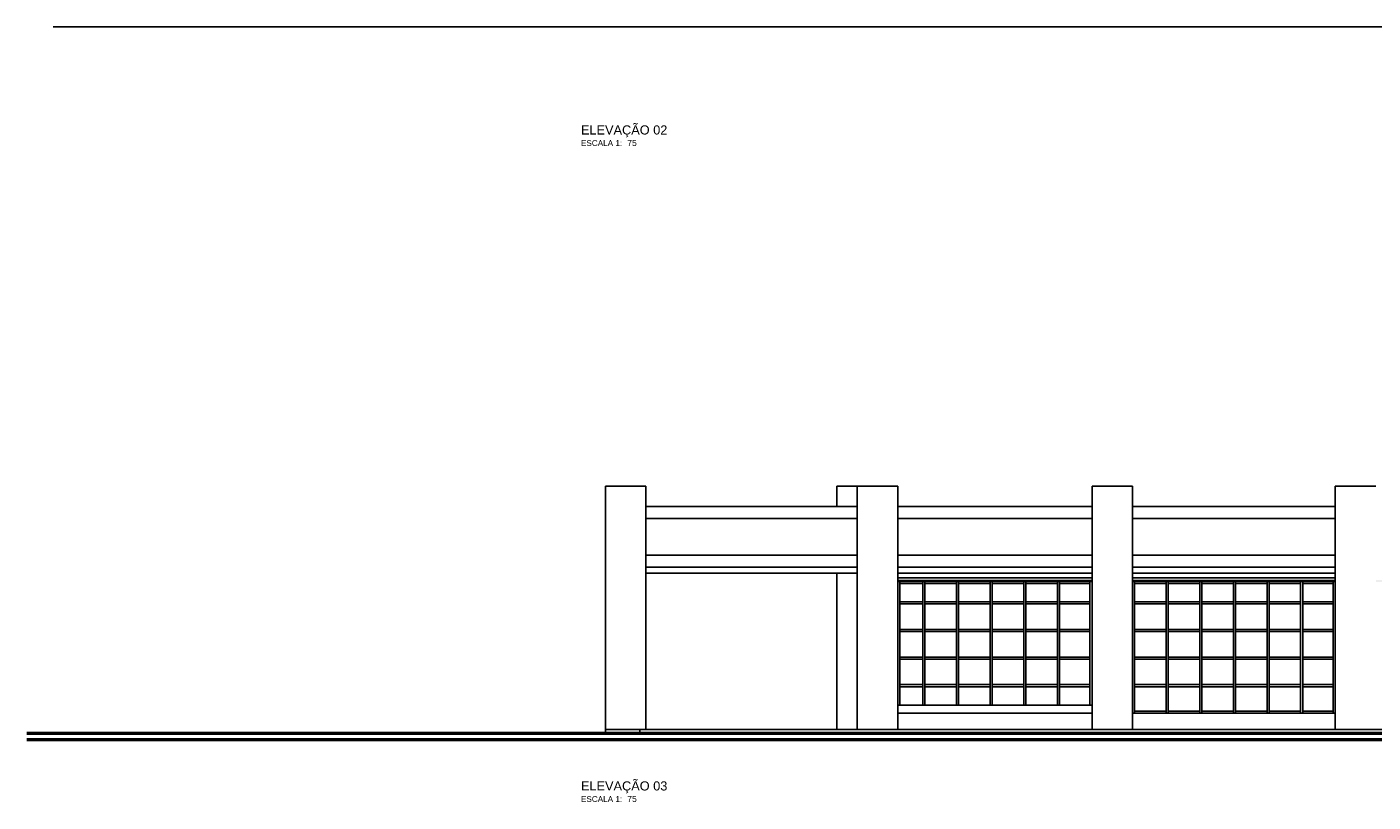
# Model space of a CAD drawing. Extents: x -1871179.9 to -1871093.9, y 2848219.4 to 2848260.8.
# Tile 1 of 12: x -1871179.9 to -1871146.7, y 2848219.4 to 2848238.5. Entities that reach past the tile are written whole.
import ezdxf

# ---------------------------------------------------------------- set-up
doc = ezdxf.new("R2010")
doc.units = 0
doc.header["$MEASUREMENT"] = 0
doc.layers.get('0').update_dxf_attribs({"linetype": 'CONTINUOUS'})
doc.layers.add('K-NV2-ARQ-TXT-NOM', color=4, linetype='CONTINUOUS')
doc.styles.add('ARIAL', font='arial.ttf')
doc.styles.add('Romans', font='romans.shx')

# ---------------------------------------------------------------- blocks, each defined once
blk = doc.blocks.new('IND_TITLULO PLANTAS')
at = {"color": 2, "insert": (0, -0.145), "char_height": 0.15, "width": 1.35886, "attachment_point": 1, "style": 'Romans'}
blk.add_mtext('{\\fArial|b0|i0|c0|p34;ESCALA 1:}', dxfattribs=at)
at = {"style": 'ARIAL'}
blk.add_attdef('TITULO', (0, 0), '', height=0.3, dxfattribs=at)
at = {"color": 2, "style": 'Romans'}
blk.add_attdef('XX', (1.191, -0.295), '', height=0.15, dxfattribs=at)
blk = doc.blocks.new('A$C59DE6BCA')
h = blk.add_hatch(color=0)
h.paths.add_polyline_path([(-28730, -2350), (-28730, -2330), (-33450, -2330), (-33450, -2350), (-28739, -2350)], flags=0)
h.paths.add_polyline_path([(-51240, -2350), (-46450, -2350), (-46450, -2330), (-51240, -2330)], flags=0)
h.paths.add_polyline_path([(-45450, -2350), (-40450, -2350), (-40450, -2330), (-45450, -2330)], flags=0)
h.paths.add_polyline_path([(-35305, -2350), (-34450, -2350), (-34450, -2330), (-39450, -2330), (-39450, -2350), (-36085, -2350)], flags=0)
at = {"color": 0}
for p, q in [((-57450, 0), (-58450, 0)), ((-58450, 0), (-58450, -6000)), ((-57450, -6000), (-57450, 0)), ((-51240, 0), (-52740, 0)), ((-52740, -500), (-52740, 0)), ((-52240, 0), (-52240, -6000)), ((-51240, 0), (-51240, -6000)), ((-46450, -6000), (-46450, 0)), ((-45450, 0), (-46450, 0)), ((-45450, -6000), (-45450, 0)), ((-40450, -6000), (-40450, 0)), ((-39450, 0), (-40450, 0)), ((-57450, -500), (-52240, -500)), ((-51240, -500), (-46450, -500)), ((-45450, -500), (-40450, -500)), ((-57450, -800), (-52240, -800)), ((-51240, -800), (-46450, -800)), ((-45450, -800), (-40450, -800)), ((-52240, -1700), (-57450, -1700)), ((-46450, -1700), (-51240, -1700)), ((-40450, -1700), (-45450, -1700)), ((-57450, -2000), (-52240, -2000)), ((-52240, -2150), (-57450, -2150)), ((-52740, -6000), (-52740, -2150)), ((-51240, -2000), (-46450, -2000)), ((-46450, -2150), (-51240, -2150)), ((-51240, -2260), (-46450, -2260)), ((-45450, -2000), (-40450, -2000)), ((-40450, -2150), (-45450, -2150)), ((-45450, -2260), (-40450, -2260)), ((-51240, -2330), (-46450, -2330)), ((-51240, -2350), (-51190, -2350)), ((-51190, -2400), (-51190, -2350)), ((-50625, -2350), (-51190, -2350)), ((-51190, -2350), (-51190, -2400)), ((-50625, -2400), (-51190, -2400)), ((-51190, -2400), (-51190, -2855)), ((-50625, -2350), (-50625, -2400)), ((-50625, -2350), (-50575, -2350)), ((-50625, -2350), (-50625, -2400)), ((-50625, -2855), (-50625, -2400)), ((-50575, -2400), (-50575, -2350)), ((-49795, -2350), (-50575, -2350)), ((-50575, -2350), (-50575, -2400)), ((-49795, -2400), (-50575, -2400)), ((-50575, -2400), (-50575, -2855)), ((-49795, -2350), (-49795, -2400)), ((-49795, -2350), (-49745, -2350)), ((-49795, -2350), (-49795, -2400)), ((-49795, -2855), (-49795, -2400)), ((-49745, -2400), (-49745, -2350)), ((-48965, -2350), (-49745, -2350)), ((-49745, -2350), (-49745, -2400)), ((-48965, -2400), (-49745, -2400)), ((-49745, -2400), (-49745, -2855)), ((-48965, -2350), (-48965, -2400)), ((-48965, -2350), (-48915, -2350)), ((-48965, -2350), (-48965, -2400)), ((-48965, -2855), (-48965, -2400)), ((-48915, -2400), (-48915, -2350)), ((-48135, -2350), (-48915, -2350)), ((-48915, -2350), (-48915, -2400)), ((-48135, -2400), (-48915, -2400)), ((-48915, -2400), (-48915, -2855)), ((-48135, -2350), (-48135, -2400)), ((-48135, -2350), (-48085, -2350)), ((-48135, -2350), (-48135, -2400)), ((-48135, -2855), (-48135, -2400)), ((-48085, -2400), (-48085, -2350)), ((-47305, -2350), (-48085, -2350)), ((-48085, -2350), (-48085, -2400)), ((-47305, -2400), (-48085, -2400)), ((-48085, -2400), (-48085, -2855)), ((-47305, -2350), (-47305, -2400)), ((-47305, -2350), (-47255, -2350)), ((-47305, -2350), (-47305, -2400)), ((-47305, -2855), (-47305, -2400)), ((-47255, -2400), (-47255, -2350)), ((-46500, -2350), (-47255, -2350)), ((-47255, -2350), (-47255, -2400)), ((-46500, -2400), (-47255, -2400)), ((-47255, -2400), (-47255, -2855)), ((-46500, -2350), (-46450, -2350)), ((-46500, -2400), (-46500, -2350)), ((-46500, -2350), (-46500, -2400)), ((-46500, -2855), (-46500, -2400)), ((-45450, -2330), (-40450, -2330)), ((-45450, -2350), (-45400, -2350)), ((-45400, -2400), (-45400, -2350)), ((-44625, -2350), (-45400, -2350)), ((-45400, -2350), (-45400, -2400)), ((-44625, -2400), (-45400, -2400)), ((-45400, -2400), (-45400, -2855)), ((-44625, -2350), (-44625, -2400)), ((-44625, -2350), (-44575, -2350)), ((-44625, -2350), (-44625, -2400)), ((-44625, -2855), (-44625, -2400)), ((-44575, -2400), (-44575, -2350)), ((-43795, -2350), (-44575, -2350)), ((-44575, -2350), (-44575, -2400)), ((-43795, -2400), (-44575, -2400)), ((-44575, -2400), (-44575, -2855)), ((-43795, -2350), (-43795, -2400)), ((-43795, -2350), (-43745, -2350)), ((-43795, -2350), (-43795, -2400)), ((-43795, -2855), (-43795, -2400)), ((-43745, -2400), (-43745, -2350)), ((-42965, -2350), (-43745, -2350)), ((-43745, -2350), (-43745, -2400)), ((-42965, -2400), (-43745, -2400)), ((-43745, -2400), (-43745, -2855)), ((-42965, -2350), (-42965, -2400)), ((-42965, -2350), (-42915, -2350)), ((-42965, -2350), (-42965, -2400)), ((-42965, -2855), (-42965, -2400)), ((-42915, -2400), (-42915, -2350)), ((-42135, -2350), (-42915, -2350)), ((-42915, -2350), (-42915, -2400)), ((-42135, -2400), (-42915, -2400)), ((-42915, -2400), (-42915, -2855)), ((-42135, -2350), (-42135, -2400)), ((-42135, -2350), (-42085, -2350)), ((-42135, -2350), (-42135, -2400)), ((-42135, -2855), (-42135, -2400)), ((-42085, -2400), (-42085, -2350)), ((-41305, -2350), (-42085, -2350)), ((-42085, -2350), (-42085, -2400)), ((-41305, -2400), (-42085, -2400)), ((-42085, -2400), (-42085, -2855)), ((-41305, -2350), (-41305, -2400)), ((-41305, -2350), (-41255, -2350)), ((-41305, -2350), (-41305, -2400)), ((-41305, -2855), (-41305, -2400)), ((-41255, -2400), (-41255, -2350)), ((-40500, -2350), (-41255, -2350)), ((-41255, -2350), (-41255, -2400)), ((-40500, -2400), (-41255, -2400)), ((-41255, -2400), (-41255, -2855)), ((-40500, -2350), (-40450, -2350)), ((-40500, -2400), (-40500, -2350)), ((-40500, -2350), (-40500, -2400)), ((-40500, -2855), (-40500, -2400)), ((-51190, -2855), (-50625, -2855)), ((-51190, -2855), (-51190, -2880)), ((-51190, -2905), (-51190, -2855)), ((-51190, -2880), (-51190, -2905)), ((-50625, -2905), (-51190, -2905)), ((-51190, -2905), (-51190, -3535)), ((-50625, -2855), (-50625, -2880)), ((-50625, -2855), (-50625, -2905)), ((-50625, -2880), (-50625, -2905)), ((-50625, -3535), (-50625, -2905)), ((-50575, -2855), (-49795, -2855)), ((-50575, -2855), (-50575, -2880)), ((-50575, -2905), (-50575, -2855)), ((-50575, -2880), (-50575, -2905)), ((-49795, -2905), (-50575, -2905)), ((-50575, -2905), (-50575, -3535)), ((-49795, -2855), (-49795, -2880)), ((-49795, -2855), (-49795, -2905)), ((-49795, -2880), (-49795, -2905)), ((-49795, -3535), (-49795, -2905)), ((-49745, -2855), (-48965, -2855)), ((-49745, -2855), (-49745, -2880)), ((-49745, -2905), (-49745, -2855)), ((-49745, -2880), (-49745, -2905)), ((-48965, -2905), (-49745, -2905)), ((-49745, -2905), (-49745, -3535)), ((-48965, -2855), (-48965, -2880)), ((-48965, -2855), (-48965, -2905)), ((-48965, -2880), (-48965, -2905)), ((-48965, -3535), (-48965, -2905)), ((-48915, -2855), (-48135, -2855)), ((-48915, -2855), (-48915, -2880)), ((-48915, -2905), (-48915, -2855)), ((-48915, -2880), (-48915, -2905)), ((-48135, -2905), (-48915, -2905)), ((-48915, -2905), (-48915, -3535)), ((-48135, -2855), (-48135, -2880)), ((-48135, -2855), (-48135, -2905)), ((-48135, -2880), (-48135, -2905)), ((-48135, -3535), (-48135, -2905)), ((-48085, -2855), (-47305, -2855)), ((-48085, -2855), (-48085, -2880)), ((-48085, -2905), (-48085, -2855)), ((-48085, -2880), (-48085, -2905)), ((-47305, -2905), (-48085, -2905)), ((-48085, -2905), (-48085, -3535)), ((-47305, -2855), (-47305, -2880)), ((-47305, -2855), (-47305, -2905)), ((-47305, -2880), (-47305, -2905)), ((-47305, -3535), (-47305, -2905)), ((-47255, -2855), (-46500, -2855)), ((-47255, -2855), (-47255, -2880)), ((-47255, -2905), (-47255, -2855)), ((-47255, -2880), (-47255, -2905)), ((-46500, -2905), (-47255, -2905)), ((-47255, -2905), (-47255, -3535)), ((-46500, -2880), (-46500, -2855)), ((-46500, -2855), (-46500, -2905)), ((-46500, -2905), (-46500, -2880)), ((-46500, -3535), (-46500, -2905)), ((-45400, -2855), (-44625, -2855)), ((-45400, -2855), (-45400, -2880)), ((-45400, -2905), (-45400, -2855)), ((-45400, -2880), (-45400, -2905)), ((-44625, -2905), (-45400, -2905)), ((-45400, -2905), (-45400, -3535)), ((-44625, -2855), (-44625, -2880)), ((-44625, -2855), (-44625, -2905)), ((-44625, -2880), (-44625, -2905)), ((-44625, -3535), (-44625, -2905)), ((-44575, -2855), (-43795, -2855)), ((-44575, -2855), (-44575, -2880)), ((-44575, -2905), (-44575, -2855)), ((-44575, -2880), (-44575, -2905)), ((-43795, -2905), (-44575, -2905)), ((-44575, -2905), (-44575, -3535)), ((-43795, -2855), (-43795, -2880)), ((-43795, -2855), (-43795, -2905)), ((-43795, -2880), (-43795, -2905)), ((-43795, -3535), (-43795, -2905)), ((-43745, -2855), (-42965, -2855)), ((-43745, -2855), (-43745, -2880)), ((-43745, -2905), (-43745, -2855)), ((-43745, -2880), (-43745, -2905)), ((-42965, -2905), (-43745, -2905)), ((-43745, -2905), (-43745, -3535)), ((-42965, -2855), (-42965, -2880)), ((-42965, -2855), (-42965, -2905)), ((-42965, -2880), (-42965, -2905)), ((-42965, -3535), (-42965, -2905)), ((-42915, -2855), (-42135, -2855)), ((-42915, -2855), (-42915, -2880)), ((-42915, -2905), (-42915, -2855)), ((-42915, -2880), (-42915, -2905)), ((-42135, -2905), (-42915, -2905)), ((-42915, -2905), (-42915, -3535)), ((-42135, -2855), (-42135, -2880)), ((-42135, -2855), (-42135, -2905)), ((-42135, -2880), (-42135, -2905)), ((-42135, -3535), (-42135, -2905)), ((-42085, -2855), (-41305, -2855)), ((-42085, -2855), (-42085, -2880)), ((-42085, -2905), (-42085, -2855)), ((-42085, -2880), (-42085, -2905)), ((-41305, -2905), (-42085, -2905)), ((-42085, -2905), (-42085, -3535)), ((-41305, -2855), (-41305, -2880)), ((-41305, -2855), (-41305, -2905)), ((-41305, -2880), (-41305, -2905)), ((-41305, -3535), (-41305, -2905)), ((-41255, -2855), (-40500, -2855)), ((-41255, -2855), (-41255, -2880)), ((-41255, -2905), (-41255, -2855)), ((-41255, -2880), (-41255, -2905)), ((-40500, -2905), (-41255, -2905)), ((-41255, -2905), (-41255, -3535)), ((-40500, -2880), (-40500, -2855)), ((-40500, -2855), (-40500, -2905)), ((-40500, -2905), (-40500, -2880)), ((-40500, -3535), (-40500, -2905)), ((-51190, -3535), (-50625, -3535)), ((-51190, -3535), (-51190, -3560)), ((-51190, -3585), (-51190, -3535)), ((-51190, -3560), (-51190, -3585)), ((-50625, -3585), (-51190, -3585)), ((-51190, -3585), (-51190, -4215)), ((-50625, -3535), (-50625, -3560)), ((-50625, -3535), (-50625, -3585)), ((-50625, -3560), (-50625, -3585)), ((-50625, -4215), (-50625, -3585)), ((-50575, -3535), (-49795, -3535)), ((-50575, -3535), (-50575, -3560)), ((-50575, -3585), (-50575, -3535)), ((-50575, -3560), (-50575, -3585)), ((-49795, -3585), (-50575, -3585)), ((-50575, -3585), (-50575, -4215)), ((-49795, -3535), (-49795, -3560)), ((-49795, -3535), (-49795, -3585)), ((-49795, -3560), (-49795, -3585)), ((-49795, -4215), (-49795, -3585)), ((-49745, -3535), (-48965, -3535)), ((-49745, -3535), (-49745, -3560)), ((-49745, -3585), (-49745, -3535)), ((-49745, -3560), (-49745, -3585)), ((-48965, -3585), (-49745, -3585)), ((-49745, -3585), (-49745, -4215)), ((-48965, -3535), (-48965, -3560)), ((-48965, -3535), (-48965, -3585)), ((-48965, -3560), (-48965, -3585)), ((-48965, -4215), (-48965, -3585)), ((-48915, -3535), (-48135, -3535)), ((-48915, -3535), (-48915, -3560)), ((-48915, -3585), (-48915, -3535)), ((-48915, -3560), (-48915, -3585)), ((-48135, -3585), (-48915, -3585)), ((-48915, -3585), (-48915, -4215)), ((-48135, -3535), (-48135, -3560)), ((-48135, -3535), (-48135, -3585)), ((-48135, -3560), (-48135, -3585)), ((-48135, -4215), (-48135, -3585)), ((-48085, -3535), (-47305, -3535)), ((-48085, -3535), (-48085, -3560)), ((-48085, -3585), (-48085, -3535)), ((-48085, -3560), (-48085, -3585)), ((-47305, -3585), (-48085, -3585)), ((-48085, -3585), (-48085, -4215)), ((-47305, -3535), (-47305, -3560)), ((-47305, -3535), (-47305, -3585)), ((-47305, -3560), (-47305, -3585)), ((-47305, -4215), (-47305, -3585)), ((-47255, -3535), (-46500, -3535)), ((-47255, -3535), (-47255, -3560)), ((-47255, -3585), (-47255, -3535)), ((-47255, -3560), (-47255, -3585)), ((-46500, -3585), (-47255, -3585)), ((-47255, -3585), (-47255, -4215)), ((-46500, -3560), (-46500, -3535)), ((-46500, -3535), (-46500, -3585)), ((-46500, -3585), (-46500, -3560)), ((-46500, -4215), (-46500, -3585)), ((-45400, -3535), (-44625, -3535)), ((-45400, -3535), (-45400, -3560)), ((-45400, -3585), (-45400, -3535)), ((-45400, -3560), (-45400, -3585)), ((-44625, -3585), (-45400, -3585)), ((-45400, -3585), (-45400, -4215)), ((-44625, -3535), (-44625, -3560)), ((-44625, -3535), (-44625, -3585)), ((-44625, -3560), (-44625, -3585)), ((-44625, -4215), (-44625, -3585)), ((-44575, -3535), (-43795, -3535)), ((-44575, -3535), (-44575, -3560)), ((-44575, -3585), (-44575, -3535)), ((-44575, -3560), (-44575, -3585)), ((-43795, -3585), (-44575, -3585)), ((-44575, -3585), (-44575, -4215)), ((-43795, -3535), (-43795, -3560)), ((-43795, -3535), (-43795, -3585)), ((-43795, -3560), (-43795, -3585)), ((-43795, -4215), (-43795, -3585)), ((-43745, -3535), (-42965, -3535)), ((-43745, -3535), (-43745, -3560)), ((-43745, -3585), (-43745, -3535)), ((-43745, -3560), (-43745, -3585)), ((-42965, -3585), (-43745, -3585)), ((-43745, -3585), (-43745, -4215)), ((-42965, -3535), (-42965, -3560)), ((-42965, -3535), (-42965, -3585)), ((-42965, -3560), (-42965, -3585)), ((-42965, -4215), (-42965, -3585)), ((-42915, -3535), (-42135, -3535)), ((-42915, -3535), (-42915, -3560)), ((-42915, -3585), (-42915, -3535)), ((-42915, -3560), (-42915, -3585)), ((-42135, -3585), (-42915, -3585)), ((-42915, -3585), (-42915, -4215)), ((-42135, -3535), (-42135, -3560)), ((-42135, -3535), (-42135, -3585)), ((-42135, -3560), (-42135, -3585)), ((-42135, -4215), (-42135, -3585)), ((-42085, -3535), (-41305, -3535)), ((-42085, -3535), (-42085, -3560)), ((-42085, -3585), (-42085, -3535)), ((-42085, -3560), (-42085, -3585)), ((-41305, -3585), (-42085, -3585)), ((-42085, -3585), (-42085, -4215)), ((-41305, -3535), (-41305, -3560)), ((-41305, -3535), (-41305, -3585)), ((-41305, -3560), (-41305, -3585)), ((-41305, -4215), (-41305, -3585)), ((-41255, -3535), (-40500, -3535)), ((-41255, -3535), (-41255, -3560)), ((-41255, -3585), (-41255, -3535)), ((-41255, -3560), (-41255, -3585)), ((-40500, -3585), (-41255, -3585)), ((-41255, -3585), (-41255, -4215)), ((-40500, -3560), (-40500, -3535)), ((-40500, -3535), (-40500, -3585)), ((-40500, -3585), (-40500, -3560)), ((-40500, -4215), (-40500, -3585)), ((-51190, -4215), (-50625, -4215)), ((-51190, -4215), (-51190, -4240)), ((-51190, -4265), (-51190, -4215)), ((-51190, -4240), (-51190, -4265)), ((-50625, -4265), (-51190, -4265)), ((-51190, -4265), (-51190, -4895)), ((-50625, -4215), (-50625, -4240)), ((-50625, -4215), (-50625, -4265)), ((-50625, -4240), (-50625, -4265)), ((-50625, -4895), (-50625, -4265)), ((-50575, -4215), (-49795, -4215)), ((-50575, -4215), (-50575, -4240)), ((-50575, -4265), (-50575, -4215)), ((-50575, -4240), (-50575, -4265)), ((-49795, -4265), (-50575, -4265)), ((-50575, -4265), (-50575, -4895)), ((-49795, -4215), (-49795, -4240)), ((-49795, -4215), (-49795, -4265)), ((-49795, -4240), (-49795, -4265)), ((-49795, -4895), (-49795, -4265)), ((-49745, -4215), (-48965, -4215)), ((-49745, -4215), (-49745, -4240)), ((-49745, -4265), (-49745, -4215)), ((-49745, -4240), (-49745, -4265)), ((-48965, -4265), (-49745, -4265)), ((-49745, -4265), (-49745, -4895)), ((-48965, -4215), (-48965, -4240)), ((-48965, -4215), (-48965, -4265)), ((-48965, -4240), (-48965, -4265)), ((-48965, -4895), (-48965, -4265)), ((-48915, -4215), (-48135, -4215)), ((-48915, -4215), (-48915, -4240)), ((-48915, -4265), (-48915, -4215)), ((-48915, -4240), (-48915, -4265)), ((-48135, -4265), (-48915, -4265)), ((-48915, -4265), (-48915, -4895)), ((-48135, -4215), (-48135, -4240)), ((-48135, -4215), (-48135, -4265)), ((-48135, -4240), (-48135, -4265)), ((-48135, -4895), (-48135, -4265)), ((-48085, -4215), (-47305, -4215)), ((-48085, -4215), (-48085, -4240)), ((-48085, -4265), (-48085, -4215)), ((-48085, -4240), (-48085, -4265)), ((-47305, -4265), (-48085, -4265)), ((-48085, -4265), (-48085, -4895)), ((-47305, -4215), (-47305, -4240)), ((-47305, -4215), (-47305, -4265)), ((-47305, -4240), (-47305, -4265)), ((-47305, -4895), (-47305, -4265)), ((-47255, -4215), (-46500, -4215)), ((-47255, -4215), (-47255, -4240)), ((-47255, -4265), (-47255, -4215)), ((-47255, -4240), (-47255, -4265)), ((-46500, -4265), (-47255, -4265)), ((-47255, -4265), (-47255, -4895)), ((-46500, -4240), (-46500, -4215)), ((-46500, -4215), (-46500, -4265)), ((-46500, -4265), (-46500, -4240)), ((-46500, -4895), (-46500, -4265)), ((-45400, -4215), (-44625, -4215)), ((-45400, -4215), (-45400, -4240)), ((-45400, -4265), (-45400, -4215)), ((-45400, -4240), (-45400, -4265)), ((-44625, -4265), (-45400, -4265)), ((-45400, -4265), (-45400, -4895)), ((-44625, -4215), (-44625, -4240)), ((-44625, -4215), (-44625, -4265)), ((-44625, -4240), (-44625, -4265)), ((-44625, -4895), (-44625, -4265)), ((-44575, -4215), (-43795, -4215)), ((-44575, -4215), (-44575, -4240)), ((-44575, -4265), (-44575, -4215)), ((-44575, -4240), (-44575, -4265)), ((-43795, -4265), (-44575, -4265)), ((-44575, -4265), (-44575, -4895)), ((-43795, -4215), (-43795, -4240)), ((-43795, -4215), (-43795, -4265)), ((-43795, -4240), (-43795, -4265)), ((-43795, -4895), (-43795, -4265)), ((-43745, -4215), (-42965, -4215)), ((-43745, -4215), (-43745, -4240)), ((-43745, -4265), (-43745, -4215)), ((-43745, -4240), (-43745, -4265)), ((-42965, -4265), (-43745, -4265)), ((-43745, -4265), (-43745, -4895)), ((-42965, -4215), (-42965, -4240)), ((-42965, -4215), (-42965, -4265)), ((-42965, -4240), (-42965, -4265)), ((-42965, -4895), (-42965, -4265)), ((-42915, -4215), (-42135, -4215)), ((-42915, -4215), (-42915, -4240)), ((-42915, -4265), (-42915, -4215)), ((-42915, -4240), (-42915, -4265)), ((-42135, -4265), (-42915, -4265)), ((-42915, -4265), (-42915, -4895)), ((-42135, -4215), (-42135, -4240)), ((-42135, -4215), (-42135, -4265)), ((-42135, -4240), (-42135, -4265)), ((-42135, -4895), (-42135, -4265)), ((-42085, -4215), (-41305, -4215)), ((-42085, -4215), (-42085, -4240)), ((-42085, -4265), (-42085, -4215)), ((-42085, -4240), (-42085, -4265)), ((-41305, -4265), (-42085, -4265)), ((-42085, -4265), (-42085, -4895)), ((-41305, -4215), (-41305, -4240)), ((-41305, -4215), (-41305, -4265)), ((-41305, -4240), (-41305, -4265)), ((-41305, -4895), (-41305, -4265)), ((-41255, -4215), (-40500, -4215)), ((-41255, -4215), (-41255, -4240)), ((-41255, -4265), (-41255, -4215)), ((-41255, -4240), (-41255, -4265)), ((-40500, -4265), (-41255, -4265)), ((-41255, -4265), (-41255, -4895)), ((-40500, -4240), (-40500, -4215)), ((-40500, -4215), (-40500, -4265)), ((-40500, -4265), (-40500, -4240)), ((-40500, -4895), (-40500, -4265)), ((-51190, -4895), (-50625, -4895)), ((-51190, -4895), (-51190, -4920)), ((-51190, -4945), (-51190, -4895)), ((-51190, -4920), (-51190, -4945)), ((-50625, -4945), (-51190, -4945)), ((-51190, -4945), (-51190, -5400)), ((-50625, -4895), (-50625, -4920)), ((-50625, -4895), (-50625, -4945)), ((-50625, -4920), (-50625, -4945)), ((-50625, -5400), (-50625, -4945)), ((-50575, -4895), (-49795, -4895)), ((-50575, -4895), (-50575, -4920)), ((-50575, -4945), (-50575, -4895)), ((-50575, -4920), (-50575, -4945)), ((-49795, -4945), (-50575, -4945)), ((-50575, -4945), (-50575, -5400)), ((-49795, -4895), (-49795, -4920)), ((-49795, -4895), (-49795, -4945)), ((-49795, -4920), (-49795, -4945)), ((-49795, -5400), (-49795, -4945)), ((-49745, -4895), (-48965, -4895)), ((-49745, -4895), (-49745, -4920)), ((-49745, -4945), (-49745, -4895)), ((-49745, -4920), (-49745, -4945)), ((-48965, -4945), (-49745, -4945)), ((-49745, -4945), (-49745, -5400)), ((-48965, -4895), (-48965, -4920)), ((-48965, -4895), (-48965, -4945)), ((-48965, -4920), (-48965, -4945)), ((-48965, -5400), (-48965, -4945)), ((-48915, -4895), (-48135, -4895)), ((-48915, -4895), (-48915, -4920)), ((-48915, -4945), (-48915, -4895)), ((-48915, -4920), (-48915, -4945)), ((-48135, -4945), (-48915, -4945)), ((-48915, -4945), (-48915, -5400)), ((-48135, -4895), (-48135, -4920)), ((-48135, -4895), (-48135, -4945)), ((-48135, -4920), (-48135, -4945)), ((-48135, -5400), (-48135, -4945)), ((-48085, -4895), (-47305, -4895)), ((-48085, -4895), (-48085, -4920)), ((-48085, -4945), (-48085, -4895)), ((-48085, -4920), (-48085, -4945)), ((-47305, -4945), (-48085, -4945)), ((-48085, -4945), (-48085, -5400)), ((-47305, -4895), (-47305, -4920)), ((-47305, -4895), (-47305, -4945)), ((-47305, -4920), (-47305, -4945)), ((-47305, -5400), (-47305, -4945)), ((-47255, -4895), (-46500, -4895)), ((-47255, -4895), (-47255, -4920)), ((-47255, -4945), (-47255, -4895)), ((-47255, -4920), (-47255, -4945)), ((-46500, -4945), (-47255, -4945)), ((-47255, -4945), (-47255, -5400)), ((-46500, -4920), (-46500, -4895)), ((-46500, -4895), (-46500, -4945)), ((-46500, -4945), (-46500, -4920)), ((-46500, -5400), (-46500, -4945)), ((-45400, -4895), (-44625, -4895)), ((-45400, -4895), (-45400, -4920)), ((-45400, -4945), (-45400, -4895)), ((-45400, -4920), (-45400, -4945)), ((-44625, -4945), (-45400, -4945)), ((-45400, -4945), (-45400, -5550)), ((-44625, -4895), (-44625, -4920)), ((-44625, -4895), (-44625, -4945)), ((-44625, -4920), (-44625, -4945)), ((-44625, -5550), (-44625, -4945)), ((-44575, -4895), (-43795, -4895)), ((-44575, -4895), (-44575, -4920)), ((-44575, -4945), (-44575, -4895)), ((-44575, -4920), (-44575, -4945)), ((-43795, -4945), (-44575, -4945)), ((-44575, -4945), (-44575, -5550)), ((-43795, -4895), (-43795, -4920)), ((-43795, -4895), (-43795, -4945)), ((-43795, -4920), (-43795, -4945)), ((-43795, -5550), (-43795, -4945)), ((-43745, -4895), (-42965, -4895)), ((-43745, -4895), (-43745, -4920)), ((-43745, -4945), (-43745, -4895)), ((-43745, -4920), (-43745, -4945)), ((-42965, -4945), (-43745, -4945)), ((-43745, -4945), (-43745, -5550)), ((-42965, -4895), (-42965, -4920)), ((-42965, -4895), (-42965, -4945)), ((-42965, -4920), (-42965, -4945)), ((-42965, -5550), (-42965, -4945)), ((-42915, -4895), (-42135, -4895)), ((-42915, -4895), (-42915, -4920)), ((-42915, -4945), (-42915, -4895)), ((-42915, -4920), (-42915, -4945)), ((-42135, -4945), (-42915, -4945)), ((-42915, -4945), (-42915, -5550)), ((-42135, -4895), (-42135, -4920)), ((-42135, -4895), (-42135, -4945)), ((-42135, -4920), (-42135, -4945)), ((-42135, -5550), (-42135, -4945)), ((-42085, -4895), (-41305, -4895)), ((-42085, -4895), (-42085, -4920)), ((-42085, -4945), (-42085, -4895)), ((-42085, -4920), (-42085, -4945)), ((-41305, -4945), (-42085, -4945)), ((-42085, -4945), (-42085, -5550)), ((-41305, -4895), (-41305, -4920)), ((-41305, -4895), (-41305, -4945)), ((-41305, -4920), (-41305, -4945)), ((-41305, -5550), (-41305, -4945)), ((-41255, -4895), (-40500, -4895)), ((-41255, -4895), (-41255, -4920)), ((-41255, -4945), (-41255, -4895)), ((-41255, -4920), (-41255, -4945)), ((-40500, -4945), (-41255, -4945)), ((-41255, -4945), (-41255, -5550)), ((-40500, -4920), (-40500, -4895)), ((-40500, -4895), (-40500, -4945)), ((-40500, -4945), (-40500, -4920)), ((-40500, -5550), (-40500, -4945)), ((-46450, -5400), (-51240, -5400)), ((-46450, -5600), (-51240, -5600)), ((-40450, -5600), (-45450, -5600)), ((-45400, -5550), (-45400, -5600)), ((-45400, -5550), (-44625, -5550)), ((-45400, -5600), (-45400, -5550)), ((-44625, -5550), (-44625, -5600)), ((-44625, -5550), (-44625, -5600)), ((-44575, -5550), (-43795, -5550)), ((-44575, -5600), (-44575, -5550)), ((-44575, -5550), (-44575, -5600)), ((-43795, -5550), (-43795, -5600)), ((-43795, -5550), (-43795, -5600)), ((-43745, -5550), (-42965, -5550)), ((-43745, -5600), (-43745, -5550)), ((-43745, -5550), (-43745, -5600)), ((-42965, -5550), (-42965, -5600)), ((-42965, -5550), (-42965, -5600)), ((-42915, -5550), (-42135, -5550)), ((-42915, -5600), (-42915, -5550)), ((-42915, -5550), (-42915, -5600)), ((-42135, -5550), (-42135, -5600)), ((-42135, -5550), (-42135, -5600)), ((-42085, -5550), (-41305, -5550)), ((-42085, -5600), (-42085, -5550)), ((-42085, -5550), (-42085, -5600)), ((-41305, -5550), (-41305, -5600)), ((-41305, -5550), (-41305, -5600)), ((-41255, -5550), (-40500, -5550)), ((-41255, -5600), (-41255, -5550)), ((-41255, -5550), (-41255, -5600)), ((-40500, -5550), (-40500, -5600)), ((-40500, -5600), (-40500, -5550)), ((-58450, -6000), (-57450, -6000)), ((-58450, -6100), (-58450, -6000)), ((-57600, -6000), (-57600, -6100)), ((-57450, -6000), (-52240, -6000)), ((-57443, -6000), (-57450, -6000)), ((-57443, -6000), (-57450, -6000)), ((-52443, -6000), (-57443, -6000)), ((-52443, -6000), (-57443, -6000)), ((-52240, -6000), (-52443, -6000)), ((-52293, -6000), (-52240, -6000)), ((-52240, -6000), (-52293, -6000)), ((-52240, -6000), (-51240, -6000)), ((-51240, -6000), (-46450, -6000)), ((-46450, -6000), (-51240, -6000)), ((-46450, -6000), (-51240, -6000)), ((-46450, -6000), (-45450, -6000)), ((-45450, -6000), (-40450, -6000)), ((-45443, -6000), (-45450, -6000)), ((-40450, -6000), (-45443, -6000)), ((-40450, -6000), (-45443, -6000)), ((-40450, -6000), (-39450, -6000)), ((-40321, -6000), (-35471, -6000))]:
    blk.add_line(p, q, dxfattribs=at)
at = {"color": 0, "lineweight": 50}
for p, q in [((10063, -6100), (-72715, -6100)), ((-72715, -6250), (10063, -6250))]:
    blk.add_line(p, q, dxfattribs=at)
blk = doc.blocks.new('A$C7A373BEC')
at = {"color": 0}
blk.add_line((14237, -250), (-71112, -250), dxfattribs=at)

msp = doc.modelspace()

# ---------------------------------------------------------------- block references
at = {"color": 252, "lineweight": -3}
for name, p, xscale, yscale, zscale in [('A$C7A373BEC', (-1871108.1235, 2848238.7946), 0.0009999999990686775, 0.0009999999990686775, 0.0009999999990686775), ('A$C59DE6BCA', (-1871107.1644, 2848227.2245), 0.001, 0.001, 0.001)]:
    msp.add_blockref(name, p, dxfattribs=dict(at, xscale=xscale, yscale=yscale, zscale=zscale))
at = {"layer": 'K-NV2-ARQ-TXT-NOM'}
ref = msp.add_blockref('IND_TITLULO PLANTAS', (-1871166.2176, 2848235.8925), dxfattribs=dict(at, xscale=0.9600000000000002, yscale=0.9600000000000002, zscale=0.9600000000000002))
ref.add_attrib('XX', '75', (-1871165.0745, 2848235.6095), dxfattribs={"layer": '0', "color": 3, "height": 0.15, "style": 'ARIAL'})
ref.add_attrib('TITULO', 'ELEVAÇÃO 02', (-1871166.2176, 2848235.8925), dxfattribs={"layer": '0', "height": 0.225, "style": 'ARIAL'})
ref = msp.add_blockref('IND_TITLULO PLANTAS', (-1871166.2176, 2848219.7202), dxfattribs=dict(at, xscale=0.9600000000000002, yscale=0.9600000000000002, zscale=0.9600000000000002))
ref.add_attrib('XX', '75', (-1871165.0745, 2848219.4372), dxfattribs={"layer": '0', "color": 3, "height": 0.15, "style": 'ARIAL'})
ref.add_attrib('TITULO', 'ELEVAÇÃO 03', (-1871166.2176, 2848219.7202), dxfattribs={"layer": '0', "height": 0.225, "style": 'ARIAL'})

doc.saveas('drawing.dxf')
